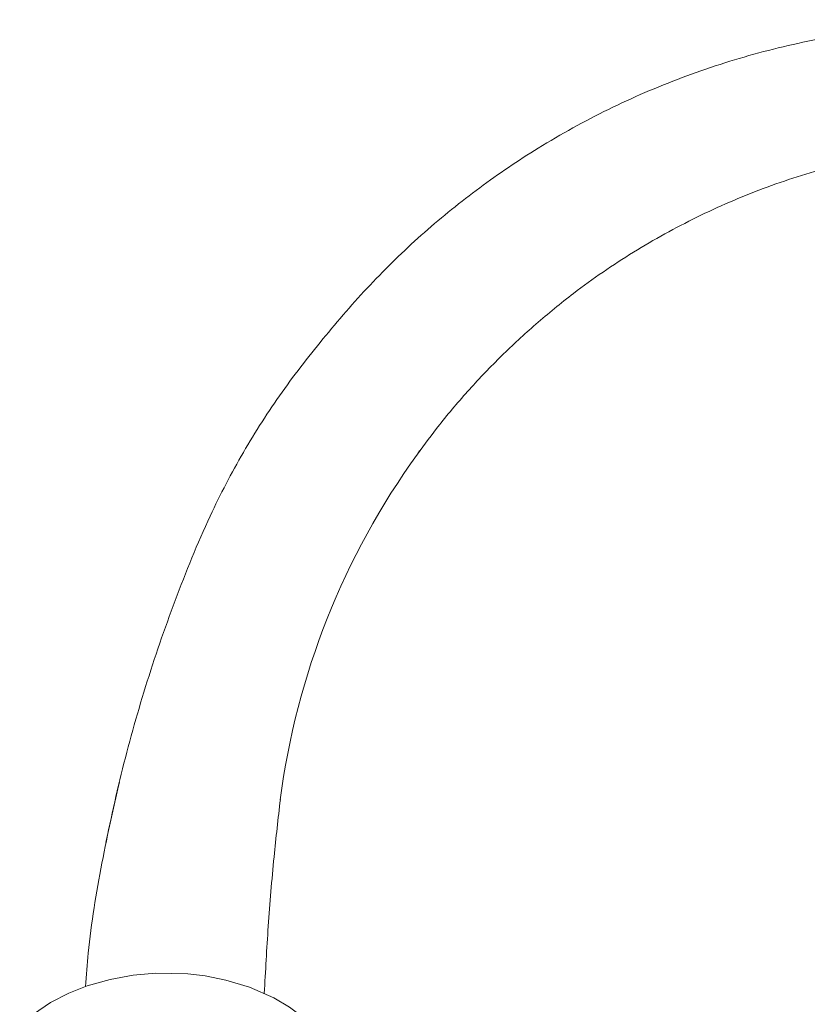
# Model space of a CAD drawing. Header units: millimetres. Extents: x 220.465 to 220.728, y 142.8 to 143.061.
# Tile 4 of 5: x 220.468 to 220.597, y 142.9 to 143.061. Entities that reach past the tile are written whole.
import ezdxf

# ---------------------------------------------------------------- set-up
doc = ezdxf.new("R2010")
doc.units = ezdxf.units.MM
doc.layers.add('SANINDUSA', color=3, linetype='Continuous')

msp = doc.modelspace()

# ---------------------------------------------------------------- linework, layer by layer
at = {"layer": 'SANINDUSA', "linetype": 'Continuous', "lineweight": 15}
for p, q in [((220.5047900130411, 142.9906659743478), (220.5047016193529, 142.9905034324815)), ((220.5330604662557, 142.9901105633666), (220.5334197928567, 142.9906428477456))]:
    msp.add_line(p, q, dxfattribs=at)
at = {"layer": 'SANINDUSA', "linetype": 'Continuous', "lineweight": 15, "flags": 128}
for points in [[(220.4844036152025, 142.9365146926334), (220.4842587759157, 142.9359652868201), (220.4822011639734, 142.926731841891)], [(220.5165954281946, 142.8959718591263), (220.5145481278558, 142.8980500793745), (220.5121975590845, 142.899862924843), (220.5096327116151, 142.9013855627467), (220.5056341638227, 142.9031233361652), (220.5017882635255, 142.9042669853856), (220.4983755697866, 142.9049373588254), (220.4955450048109, 142.9052724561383), (220.4903315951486, 142.9053760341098), (220.4866661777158, 142.9050507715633), (220.4828968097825, 142.9043737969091), (220.479108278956, 142.9033117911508), (220.4761347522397, 142.9021565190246), (220.4731723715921, 142.9006293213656), (220.4703806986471, 142.8987028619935), (220.4681143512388, 142.8966104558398)]]:
    msp.add_lwpolyline(points, dxfattribs=at)
at = {"layer": 'SANINDUSA', "linetype": 'Continuous', "lineweight": 15}
msp.add_arc((220.6332308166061, 142.9176557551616), 0.1236276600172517, 144.1211857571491, 172.5580211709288, dxfattribs=at)
for points, knots in [([(220.4788496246, 142.9032112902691), (220.4789848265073, 142.9050332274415), (220.4794864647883, 142.9117931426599), (220.4814380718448, 142.923378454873), (220.4845548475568, 142.937900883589), (220.4885297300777, 142.9522333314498), (220.493398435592, 142.9662990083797), (220.4985801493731, 142.9791394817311), (220.5044817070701, 142.9904912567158), (220.510812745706, 143.0003509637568), (220.5180325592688, 143.0095597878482), (220.5256963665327, 143.0183679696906), (220.5341036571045, 143.0264342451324), (220.5431198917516, 143.0337291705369), (220.5531292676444, 143.0405014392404), (220.5641602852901, 143.0465879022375), (220.5762161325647, 143.0517967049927), (220.5887547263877, 143.0558239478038), (220.6016901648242, 143.0586526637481), (220.6148956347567, 143.060131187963), (220.6281783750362, 143.0609695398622), (220.6409374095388, 143.0611261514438), (220.6531337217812, 143.0606969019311), (220.6647508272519, 143.059790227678), (220.6763127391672, 143.0583113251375), (220.6861038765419, 143.056319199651), (220.6941580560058, 143.0542313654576), (220.7005278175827, 143.0523057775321), (220.7068301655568, 143.0501362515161), (220.7127682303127, 143.0471137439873), (220.7183925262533, 143.043585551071), (220.7226816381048, 143.0392169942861), (220.7246457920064, 143.0359308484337), (220.7254870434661, 143.0345233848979)], [0, 0, 0, 0, 0.01587647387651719, 0.05890632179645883, 0.1019385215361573, 0.1449764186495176, 0.1880779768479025, 0.2312737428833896, 0.26519829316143, 0.2991338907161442, 0.3329577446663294, 0.3668281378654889, 0.4005422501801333, 0.4340853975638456, 0.4675220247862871, 0.505461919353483, 0.5434246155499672, 0.5814955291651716, 0.6197664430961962, 0.6583057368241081, 0.6968747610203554, 0.7354258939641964, 0.7691631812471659, 0.8029214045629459, 0.8366815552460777, 0.8704127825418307, 0.8896918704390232, 0.9089812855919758, 0.9282649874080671, 0.9475158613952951, 0.96678129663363, 0.985772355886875, 1, 1, 1, 1]), ([(220.7017847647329, 143.0195852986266), (220.7011020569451, 143.0205981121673), (220.6997292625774, 143.0226346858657), (220.6975613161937, 143.0259263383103), (220.6950434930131, 143.0294087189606), (220.6916365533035, 143.0325560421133), (220.6877176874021, 143.0350986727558), (220.6834934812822, 143.0369127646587), (220.6792172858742, 143.037833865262), (220.6751126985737, 143.0386012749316), (220.6683807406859, 143.0397275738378), (220.658859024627, 143.0409144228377), (220.6465176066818, 143.0416785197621), (220.6347381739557, 143.0416727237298), (220.6233207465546, 143.0410042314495), (220.6121210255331, 143.0397306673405), (220.6007072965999, 143.037251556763), (220.5894442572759, 143.0336448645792), (220.5785933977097, 143.0289613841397), (220.5682300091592, 143.0232378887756), (220.5595216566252, 143.0172522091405), (220.552428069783, 143.0114685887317), (220.5467506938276, 143.0062236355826), (220.5415040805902, 143.0007256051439), (220.5369123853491, 142.9953625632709), (220.5342477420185, 142.9917082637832), (220.5330748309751, 142.9900997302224)], [0, 0, 0, 0, 0.01896627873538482, 0.03813754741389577, 0.06124430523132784, 0.08549103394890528, 0.109671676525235, 0.1335126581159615, 0.1564096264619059, 0.1774237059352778, 0.1983969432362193, 0.2623910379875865, 0.3263406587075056, 0.3903072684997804, 0.4451965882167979, 0.5039008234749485, 0.5651737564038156, 0.6262570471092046, 0.687292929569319, 0.7484191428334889, 0.8098316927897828, 0.8511193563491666, 0.890470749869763, 0.9297828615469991, 0.9690921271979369, 1, 1, 1, 1]), ([(220.5106783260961, 142.9337686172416), (220.5103194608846, 142.9306417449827), (220.509528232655, 142.9237475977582), (220.5086697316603, 142.9131764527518), (220.5082552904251, 142.9057315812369), (220.5080516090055, 142.9020727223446)], [0, 0, 0, 0, 0.2968108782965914, 0.6544104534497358, 1, 1, 1, 1])]:
    msp.add_open_spline(points, degree=3, knots=knots, dxfattribs=at)

doc.saveas('drawing.dxf')
